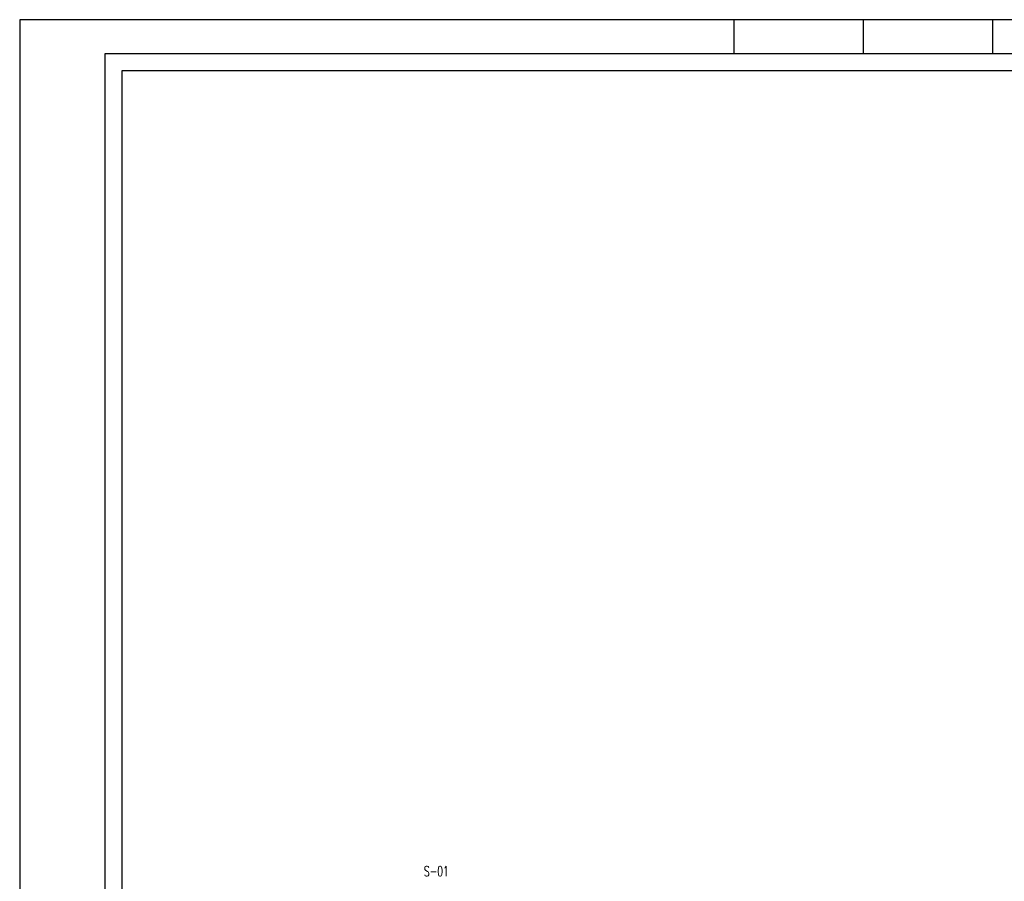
# Model space of a CAD drawing. Extents: x -1825 to 98, y 5678 to 6985.
# Tile 26 of 86: x -1825 to -1536, y 6732 to 6985. Entities that reach past the tile are written whole.
import ezdxf
from ezdxf.enums import TextEntityAlignment as Align

# ---------------------------------------------------------------- set-up
doc = ezdxf.new("R2010")
doc.units = 0
doc.header["$MEASUREMENT"] = 0
doc.layers.add('PADRÃO', color=7, linetype='CONTINUOUS')
doc.layers.add('PG-TXT-120', color=4, linetype='CONTINUOUS')
doc.styles.add('ROMANS', font='romans.shx', dxfattribs={"height": 1.5})

msp = doc.modelspace()

# ---------------------------------------------------------------- linework, layer by layer
at = {"layer": 'PADRÃO', "color": 2}
for p, q in [((-1615.2, 6975.02), (-1615.2, 6985.02)), ((-1577.2, 6975.02), (-1577.2, 6985.02)), ((-1539.2, 6975.02), (-1539.2, 6985.02))]:
    msp.add_line(p, q, dxfattribs=at)
msp.add_lwpolyline([(-1825.2, 6985.02), (-1825.2, 6391.02), (-984.2, 6391.02), (-984.2, 6985.02), (-1825.2, 6985.02)], dxfattribs=at)
at = {"layer": 'PADRÃO', "color": 1}
msp.add_lwpolyline([(-1800.2, 6401.02), (-994.2, 6401.02), (-994.2, 6975.02), (-1800.2, 6975.02)], close=True, dxfattribs=at)
at = {"layer": 'PADRÃO', "color": 2}
msp.add_lwpolyline([(-1795.2, 6406.02), (-1174.2, 6406.02), (-1174.2, 6970.02), (-1795.2, 6970.02)], close=True, dxfattribs=at)

# ---------------------------------------------------------------- texts
at = {"layer": 'PG-TXT-120', "style": 'ROMANS', "width": 0.666667}
msp.add_text('S-01', height=3, dxfattribs=at).set_placement((-1706.43, 6733.19), (-1699.09, 6733.19), align=Align.FIT)

doc.saveas('drawing.dxf')
